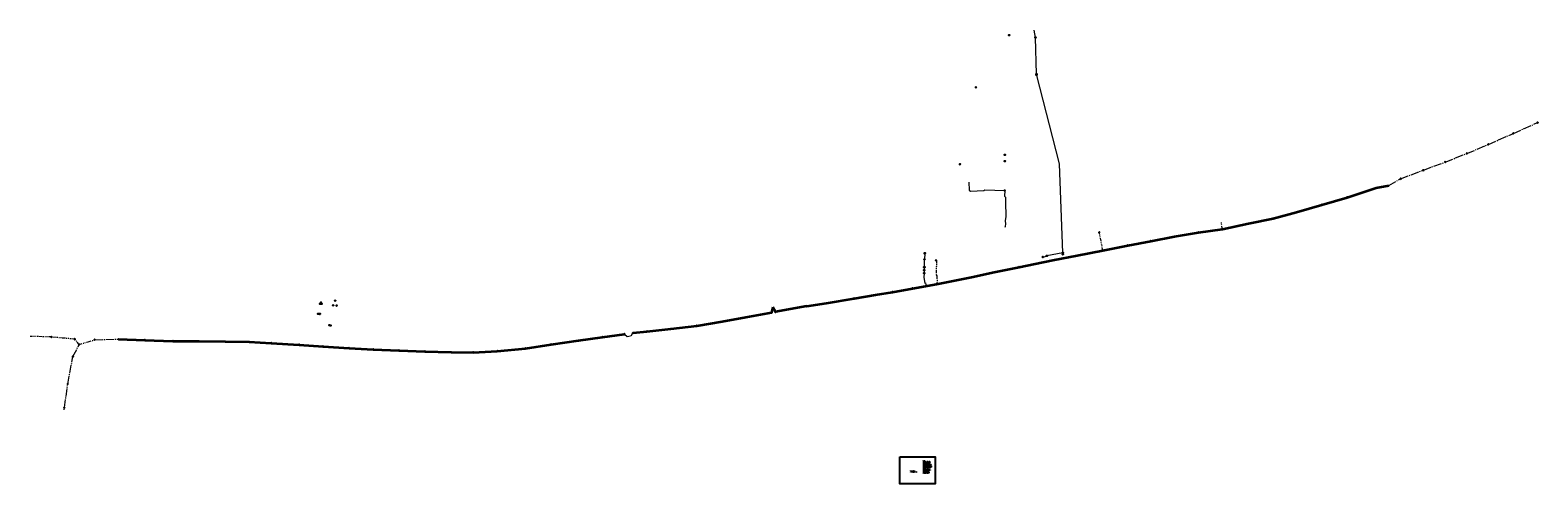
# Model space of a CAD drawing. Header units: metres. Extents: x 133179 to 136145, y 466255 to 467149.
import ezdxf
from ezdxf.lldxf.tags import DXFTag

# ---------------------------------------------------------------- set-up
doc = ezdxf.new("R2010")
doc.units = ezdxf.units.M
for name, pattern in [('DASHDOT', [1, 0.5, -0.25, 0, -0.25]), ('DASHED2', [0.375, 0.25, -0.125]), ('K&L 1', [2.25, 1, -0.25, 0.25, -0.25, 0.25, -0.25]), ('RI-GWA', [18.45, 6, -1.8, 1.75, -1.8, 1.75, -1.8, 1.75, -1.8]), ('RI-GWA_BETON', [22, 16, -2, 2, -2]), ('RI-GWA_PVC', [18.45, 6, -1.8, 1.75, -1.8, 1.75, -1.8, 1.75, -1.8]), ('RI-VWA_PE', [15, 7, -4, 0, -4])]:
    doc.linetypes.add(name, pattern=pattern)
for name, color, linetype, lineweight in [('B-OI-KL-DATA_KPN_0000546663_VECT_18O023520-G', 90, 'K&L glas', 18), ('B-OI-KL-DATA_STEDIN_0000584971_VECT_18O023520-G', 90, 'DASHDOT', 18), ('B-OI-KL-DATA_ZIGGO BV_0000546674_VECT_18O023520-G', 90, 'DASHED2', 18), ('B-OI-KL-ET_LS_CJIB_0000743290_VECT_18O023520-G', 190, 'K&L elec ls', 18), ('B-OI-KL-ET_LS_LIANDER_0000574962_VECT_18O023520-G', 10, 'K&L elec ls', 18), ('B-OI-KL-ET_LS_STEDIN_0000584971_VECT_18O023520-G', 210, 'K&L elec ls', 18), ('B-OI-KL-ET_LS_WIJDEMEREN_0000581979_VECT_18O023520-G', 110, 'K&L elec ls', 18), ('B-OI-KL-ET_MS_STEDIN_0000584971_VECT_18O023520-G', 130, 'K&L elec ms', 18), ('B-OI-KL-GAS_HD_LIANDER_0000574962_VECT_18O023520-G', 30, 'K&L gashd', 18), ('B-OI-KL-GAS_LD_LIANDER_0000574962_VECT_18O023520-G', 50, 'K&L gasld', 18), ('B-OI-KL-OVERIG_CJIB_0000743290_VECT_18O023520-G', 8, 'Continuous', 18), ('B-OI-KL-OVERIG_WATERNET_0000546698_VECT_18O023520-G', 8, 'K&L glas', 18), ('B-OI-KL-OVERIG_WIJDEMEREN_0000581979_VECT_18O023520-G', 8, 'DASHDOT', 18), ('B-OI-KL-WATER_VITENS_0000552354_VECT_18O023520-G', 170, 'K&L water', 18), ('B-OI-RI-DRUK_WIJDEMEREN_0000581979_VECT_18O023520-G', 210, 'K&L Drukriool', 18), ('B-OI-RI-VRIJVERVAL_WIJDEMEREN_0000581979_VECT_18O023520-G', 210, 'K&L 1', 18), ('B-WE-RI-GWA_BOB-T18', 10, 'Continuous', 18), ('B-WE-RI-GWA_RIOOLPUT-T18', 10, 'Continuous', 18), ('B-WE-RI-GWA_RIOOLPUT_INSPECTIEPUT_BETON-S', 30, 'Continuous', 25), ('B-WE-RI-GWA_TRANSPORTLEIDING-G', 30, 'RI-GWA', 18), ('B-WE-RI-GWA_TRANSPORTLEIDING-T18', 10, 'Continuous', 18), ('B-WE-RI-GWA_TRANSPORTLEIDING_BETON-G', 30, 'RI-GWA_BETON', 18), ('B-WE-RI-GWA_TRANSPORTLEIDING_PVC-G', 30, 'RI-GWA_PVC', 18), ('B-WE-RI-PERSLEIDING-G', 210, 'RI-PERS', 18), ('B-WE-RI-PERSLEIDING-T18', 10, 'Continuous', 18), ('B-WE-RI-PERSLEIDING_RIOOLPUT_POMPPUT-S', 210, 'Continuous', 25), ('V-WE-RI-GWA_BOB-T18', 10, 'Continuous', 18), ('V-WE-RI-GWA_RIOOLPUT_INSPECTIEPUT_BETON-S', 30, 'Continuous', 25), ('V-WE-RI-GWA_TRANSPORTLEIDING-G', 30, 'RI-GWA-V', 35), ('V-WE-RI-GWA_TRANSPORTLEIDING-T18', 10, 'Continuous', 18), ('V-WE-RI-GWA_TRANSPORTLEIDING_BETON-G', 30, 'RI-GWA_BETON-V', 35)]:
    doc.layers.add(name, color=color, linetype=linetype, lineweight=lineweight)
doc.layers.add('B-WE-RI-VWA_TRANSPORTLEIDING_PE-G', color=20, linetype='RI-VWA_PE', lineweight=18, true_color=0xff3f00)
doc.layers.add('MTD-xx-hulp', color=6, linetype='Continuous', plot=False)
for name, color, linetype in [('MTD-xx-tekst 2.5 mm', 7, 'Continuous'), ('MTD-xx-tekst 3.5 mm', 2, 'Continuous'), ('NOD_aansluitpunt_w', 7, 'Continuous'), ('NOD_onbekend', 7, 'Continuous')]:
    doc.layers.add(name, color=color, linetype=linetype)
doc.layers.add('X-XX-AL-HULPLIJN-G', color=30, linetype='Continuous', lineweight=18, plot=False)
doc.styles.add('NLCS-ISO-M200-T18', font='NLCS-ISO.ttf', dxfattribs={"height": 0.36})
doc.styles.get("Standard").update_dxf_attribs({"font": 'romand.shx'})
doc.linetypes.add('K&L Drukriool', pattern='A,1,-0.125,[2,MTD.shx,S=0.125,R=0,X=-0.09375,Y=0.125],-0.125,[2,MTD.shx,S=0.125,R=180,X=0.09375,Y=-0.125],-0.125', length=1.375)
doc.linetypes.add('K&L elec ls', pattern='A,1,-0.2,[4,MTD.shx,S=0.1,R=0,X=-0.15,Y=-0.2],-0.2,1,-0.4,["ls",Standard,S=0.25,R=0,X=-0.23,Y=-0.09],-0.2,0', length=3)
doc.linetypes.add('K&L elec ms', pattern='A,1,-0.2,[4,MTD.shx,S=0.1,R=0,X=-0.15,Y=-0.2],-0.2,1,-0.3,["ms",Standard,S=0.25,R=0,X=-0.23,Y=-0.09],-0.4,0', length=3.1)
doc.linetypes.add('K&L gashd', pattern='A,1,-0.3,["gas",Standard,S=0.25,R=0,X=-0.23,Y=-0.09],-0.5,1,-0.3,["hd",Standard,S=0.25,R=0,X=-0.23,Y=-0.09],-0.3,0', length=3.4)
doc.linetypes.add('K&L gasld', pattern='A,1,-0.3,["gas",Standard,S=0.25,R=0,X=-0.23,Y=-0.09],-0.5,1,-0.4,["ld",Standard,S=0.25,R=0,X=-0.23,Y=-0.09],-0.2,0', length=3.4)
doc.linetypes.add('K&L glas', pattern='A,1,-0.25,[5,MTD.shx,S=0.25,R=0,X=-0.125,Y=-0.1],-0.125,[5,MTD.shx,S=0.25,R=0,X=-0.25,Y=0.1],-0.125', length=1.5)
doc.linetypes.add('K&L water', pattern='A,1.5,-0.25,[7,MTD.shx,S=0.075,R=0,X=-0.125,Y=-0.1],-0.25,[7,MTD.shx,S=0.075,R=0,X=-0.25,Y=0.1],-0.25', length=2.25)
doc.linetypes.add('RI-GWA-V', pattern='A,3,[24,NLCS.SHX,S=1,R=0,X=0,Y=0],3,-3', length=9)
doc.linetypes.add('RI-GWA_BETON-V', pattern='A,7.5,[24,NLCS.SHX,S=1,R=0,X=0,Y=0],7.5,-2,2,-2', length=21)
tags = doc.linetypes.add('RI-PERS', pattern='A,7,-2,["P",Standard,S=1.8,R=0,X=-0.5,Y=-0.9],-2,7,-2,[102,NLCS.SHX,S=1,R=180,X=0,Y=0],-2', length=22).pattern_tags.tags
tags[6] = DXFTag(74, 10)

# ---------------------------------------------------------------- blocks, each defined once
blk = doc.blocks.new('V-SRI-PUT_GWA-SO')
blk.add_hatch(color=256).paths.add_polyline_path([(1, 1, 0.664858), (-2, 0), (-2, 0, 0.196534), (-1, -1)])
at = {"ltscale": 0.1, "flags": 128}
for points in [[(-3, 3), (3, -3)], [(3, 3), (-3, -3)]]:
    blk.add_lwpolyline(points, dxfattribs=at)
at = {"flags": 128}
blk.add_lwpolyline([(-2, 2), (2, 2), (2, -2), (-2, -2)], close=True, dxfattribs=at)
at = {"lineweight": -3, "flags": 128}
blk.add_lwpolyline([(2, -2), (2, 2), (-2, 2), (-2, -2)], close=True, dxfattribs=at)
at = {"lineweight": -3}
blk.add_circle((0, 0), 2, dxfattribs=at)
blk = doc.blocks.new('B-SRI-PUT_GWA-SO')
blk.add_line((-1, -1), (1, 1))
at = {"lineweight": -3, "flags": 128}
blk.add_lwpolyline([(2, -2), (2, 2), (-2, 2), (-2, -2)], close=True, dxfattribs=at)
at = {"lineweight": -3}
blk.add_circle((0, 0), 2, dxfattribs=at)
blk = doc.blocks.new('B-SRI-PUT_POMPPUT-SO')
at = {"lineweight": -3, "flags": 128}
blk.add_lwpolyline([(-2, -2), (2, -2), (2, 2), (-2, 2)], close=True, dxfattribs=at)
at = {"ltscale": 0.1, "flags": 128}
blk.add_lwpolyline([(-2, -1), (0, 2), (2, -1)], close=True, dxfattribs=at)
at = {"lineweight": -3}
blk.add_circle((0, 0), 2, dxfattribs=at)

msp = doc.modelspace()

# ---------------------------------------------------------------- linework, layer by layer
at = {"layer": 'B-OI-KL-DATA_KPN_0000546663_VECT_18O023520-G'}
msp.add_lwpolyline([(134935.1, 466286.8), (134940.1, 466286.8)], dxfattribs=at)
at = {"layer": 'B-OI-KL-DATA_STEDIN_0000584971_VECT_18O023520-G'}
msp.add_lwpolyline([(134935.1, 466285.3), (134940.1, 466285.3)], dxfattribs=at)
at = {"layer": 'B-OI-KL-DATA_ZIGGO BV_0000546674_VECT_18O023520-G', "ltscale": 2}
msp.add_lwpolyline([(134935.1, 466283.8), (134940.1, 466283.8)], dxfattribs=at)
at = {"layer": 'B-OI-KL-ET_LS_CJIB_0000743290_VECT_18O023520-G'}
msp.add_lwpolyline([(134935.1, 466294.3), (134940.1, 466294.3)], dxfattribs=at)
at = {"layer": 'B-OI-KL-ET_LS_LIANDER_0000574962_VECT_18O023520-G'}
msp.add_lwpolyline([(134935.1, 466292.8), (134940.1, 466292.8)], dxfattribs=at)
at = {"layer": 'B-OI-KL-ET_LS_STEDIN_0000584971_VECT_18O023520-G'}
msp.add_lwpolyline([(134935.1, 466291.3), (134940.1, 466291.3)], dxfattribs=at)
at = {"layer": 'B-OI-KL-ET_LS_WIJDEMEREN_0000581979_VECT_18O023520-G'}
msp.add_lwpolyline([(134935.1, 466289.8), (134940.1, 466289.8)], dxfattribs=at)
at = {"layer": 'B-OI-KL-ET_MS_STEDIN_0000584971_VECT_18O023520-G', "flags": 128}
msp.add_lwpolyline([(134935.1, 466288.3), (134940.1, 466288.3)], dxfattribs=at)
at = {"layer": 'B-OI-KL-GAS_HD_LIANDER_0000574962_VECT_18O023520-G', "flags": 128}
msp.add_lwpolyline([(134935.1, 466297.3), (134940.1, 466297.3)], dxfattribs=at)
at = {"layer": 'B-OI-KL-GAS_LD_LIANDER_0000574962_VECT_18O023520-G', "flags": 128}
msp.add_lwpolyline([(134935.1, 466298.8), (134940.1, 466298.8)], dxfattribs=at)
at = {"layer": 'B-OI-KL-OVERIG_CJIB_0000743290_VECT_18O023520-G'}
msp.add_lwpolyline([(134935.1, 466279.3), (134940.1, 466279.3)], dxfattribs=at)
at = {"layer": 'B-OI-KL-OVERIG_WATERNET_0000546698_VECT_18O023520-G'}
msp.add_lwpolyline([(134935.1, 466277.8), (134940.1, 466277.8)], dxfattribs=at)
at = {"layer": 'B-OI-KL-OVERIG_WIJDEMEREN_0000581979_VECT_18O023520-G'}
msp.add_lwpolyline([(134935.1, 466276.3), (134940.1, 466276.3)], dxfattribs=at)
at = {"layer": 'B-OI-KL-WATER_VITENS_0000552354_VECT_18O023520-G', "flags": 128}
msp.add_lwpolyline([(134935.1, 466295.8), (134940.1, 466295.8)], dxfattribs=at)
at = {"layer": 'B-OI-RI-DRUK_WIJDEMEREN_0000581979_VECT_18O023520-G', "flags": 128}
msp.add_lwpolyline([(134935.1, 466280.8), (134940.1, 466280.8)], dxfattribs=at)
at = {"layer": 'B-OI-RI-VRIJVERVAL_WIJDEMEREN_0000581979_VECT_18O023520-G', "flags": 128}
msp.add_lwpolyline([(134935.1, 466282.3), (134940.1, 466282.3)], dxfattribs=at)
at = {"layer": 'B-WE-RI-GWA_TRANSPORTLEIDING-G'}
for points in [[(133220.8, 466544.2), (133179, 466545.4)], [(133266.6, 466539.9), (133220.8, 466544.2)], [(133275.6, 466529.5), (133266.6, 466539.9)], [(133275.6, 466529.5), (133306.1, 466538.7)]]:
    msp.add_lwpolyline(points, dxfattribs=at)
at = {"layer": 'B-WE-RI-GWA_TRANSPORTLEIDING_BETON-G'}
for points in [[(136096.9, 466945.2), (136144.4, 466966.3)], [(136047.6, 466923.4), (136096.9, 466945.2)], [(135962.7, 466888.8), (136005.4, 466905.5)], [(136005.4, 466905.5), (136047.6, 466923.4)], [(135875, 466855.9), (135919.8, 466872.8)], [(135919.8, 466872.8), (135962.7, 466888.8)], [(135851.6, 466842.8), (135875, 466855.9)], [(133263, 466505.7), (133275.6, 466529.5)], [(133306.1, 466538.7), (133353.1, 466539.8)], [(133253.1, 466451.6), (133263, 466505.7)], [(133246.5, 466405.1), (133253.1, 466451.6)], [(133245.8, 466400.5), (133246.5, 466405.1)]]:
    msp.add_lwpolyline(points, dxfattribs=at)
at = {"layer": 'B-WE-RI-GWA_TRANSPORTLEIDING_PVC-G'}
for points in [[(135289.2, 466714.8), (135282.2, 466750)], [(135524.4, 466756.5), (135522.2, 466770.6)], [(134961, 466695.3), (134962, 466695.1), (134961.1, 466666.6), (134962.5, 466664.4), (134963.5, 466648.9)], [(135179, 466703.9), (135172.4, 466700.7), (135171.3, 466701.2), (135171.2, 466701.8)], [(134939, 466650.4), (134940.4, 466650.7), (134940.5, 466650.5), (134941.9, 466644.7)]]:
    msp.add_lwpolyline(points, dxfattribs=at)
at = {"layer": 'B-WE-RI-PERSLEIDING-G', "flags": 128}
for points in [[(135210.5, 466710.1), (135204.2, 466885.2), (135158.5, 467061.8), (135156.9, 467134.2), (135154.3, 467148.5)], [(135025.8, 466849.3), (135026.2, 466833.2), (135028.6, 466831.4), (135055.3, 466832.8), (135057, 466834), (135096.1, 466832.8)], [(135096.1, 466832.8), (135095.6, 466821.5), (135097.5, 466819.3), (135097.9, 466803.8), (135098.4, 466787.5), (135098.4, 466781.6), (135096.8, 466772.8), (135097.4, 466767.3), (135097, 466761.5), (135096.1, 466759.6)], [(134938.8, 466708.5), (134938.1, 466697.2), (134938, 466695.5), (134937.7, 466681.7), (134937.5, 466675.7), (134937.4, 466670.1), (134937.1, 466661.5), (134939, 466650.4)], [(135210.5, 466710.1), (135179, 466703.9)], [(135210.6, 466707), (135210.5, 466710.1)]]:
    msp.add_lwpolyline(points, dxfattribs=at)
at = {"layer": 'B-WE-RI-VWA_TRANSPORTLEIDING_PE-G'}
msp.add_lwpolyline([(134348, 466549.9), (134348.5, 466550), (134353.2, 466545.4), (134361.2, 466546.3), (134364.5, 466552.2), (134365.1, 466552.3)], dxfattribs=at)
at = {"layer": 'MTD-xx-hulp'}
msp.add_lwpolyline([(134890.1, 466308), (134959.6, 466308), (134959.6, 466254.9), (134890.1, 466254.9)], close=True, dxfattribs=at)
at = {"layer": 'NOD_aansluitpunt_w', "color": 1}
for centre in [(135096.4, 466902.8), (135008.1, 466884.3), (135096.6, 466890.6), (134938.6, 466697.2), (134937.8, 466670.1), (134938.1, 466675.7), (134938.2, 466681.7), (133749.5, 466609.7), (133751.1, 466612.1), (133778.9, 466615.7), (133781.9, 466606), (133745.7, 466589.9), (133767.6, 466567.5)]:
    msp.add_circle(centre, 0.8, dxfattribs=at)
at = {"layer": 'NOD_aansluitpunt_w', "color": 3}
for centre in [(135096.4, 466902.8), (135008.1, 466884.3), (135096.6, 466890.6), (134938.6, 466697.2), (134937.8, 466670.1), (134938.1, 466675.7), (134938.2, 466681.7), (133749.5, 466609.7), (133751.1, 466612.1), (133778.9, 466615.7), (133781.9, 466606), (133745.7, 466589.9), (133767.6, 466567.5)]:
    msp.add_circle(centre, 0.8, dxfattribs=at)
at = {"layer": 'NOD_onbekend', "color": 1}
for centre in [(135105.1, 467138.6), (135156.9, 467134.2), (135158.5, 467061.8), (135158.5, 467060.5), (135039.6, 467035.8), (135096.1, 466832.8), (134938.1, 466697.2), (134939.1, 466709.1), (135171.2, 466701.8), (135179, 466703.9), (135210.5, 466710.1), (135210.6, 466707), (134937.4, 466670.1), (134937.5, 466675.7), (134937.7, 466681.7), (133751.9, 466609.4), (133775.1, 466606.5), (133748.9, 466589.6), (133769.6, 466567)]:
    msp.add_circle(centre, 0.8, dxfattribs=at)
at = {"layer": 'NOD_onbekend', "color": 3}
for centre in [(135105.1, 467138.6), (135156.9, 467134.2), (135158.5, 467061.8), (135158.5, 467060.5), (135039.6, 467035.8), (135096.1, 466832.8), (134938.1, 466697.2), (134939.1, 466709.1), (135179, 466703.9), (135210.5, 466710.1), (135210.6, 466707), (134937.4, 466670.1), (134937.5, 466675.7), (134937.7, 466681.7), (133751.9, 466609.4), (133775.1, 466606.5), (133748.9, 466589.6), (133769.6, 466567)]:
    msp.add_circle(centre, 0.8, dxfattribs=at)
at = {"layer": 'V-WE-RI-GWA_TRANSPORTLEIDING-G'}
for points in [[(134640.3, 466602.8), (134637.3, 466592.3)], [(134645.2, 466593.5), (134640.3, 466602.8)], [(134706.7, 466604.6), (134645.2, 466593.5)], [(134706.7, 466604.6), (134745.4, 466610.6)], [(134745.4, 466610.6), (134799.7, 466620)], [(134799.7, 466620), (134841.9, 466627.2)], [(134490.2, 466566.3), (134540.2, 466574.7)], [(134540.2, 466574.7), (134586.8, 466583.2)], [(134586.8, 466583.2), (134637.3, 466592.3)], [(134258, 466537.1), (134304.8, 466543.9)], [(134304.8, 466543.9), (134348, 466549.9)], [(134365.1, 466552.3), (134392.3, 466555.3)], [(134392.3, 466555.3), (134439.2, 466560.1)], [(134439.2, 466560.1), (134490.2, 466566.3)], [(133353.1, 466539.8), (133404.5, 466538.2)], [(133404.5, 466538.2), (133459.8, 466536.2)], [(133459.8, 466536.2), (133511, 466535.7)], [(133511, 466535.7), (133562.8, 466535)], [(133562.8, 466535), (133610, 466534.5)], [(133610, 466534.5), (133653.2, 466532.3)], [(133653.2, 466532.3), (133708.2, 466528.8)], [(133708.2, 466528.8), (133755.2, 466525.5)], [(133755.2, 466525.5), (133806.3, 466522.3)], [(133806.3, 466522.3), (133853.9, 466519.8)], [(133853.9, 466519.8), (133904.8, 466517.6)], [(133904.8, 466517.6), (133955.6, 466515.7)], [(133955.6, 466515.7), (134007.5, 466514.1)], [(134007.5, 466514.1), (134050.5, 466513.8)], [(134050.5, 466513.8), (134097.9, 466516.4)], [(134097.9, 466516.4), (134153.4, 466521.6)], [(134153.4, 466521.6), (134203.6, 466529.7)], [(134203.6, 466529.7), (134258, 466537.1)]]:
    msp.add_lwpolyline(points, dxfattribs=at)
at = {"layer": 'V-WE-RI-GWA_TRANSPORTLEIDING_BETON-G'}
for points in [[(135826.7, 466837.7), (135851.6, 466842.8)], [(135720.1, 466804.5), (135769.9, 466819.2)], [(135769.9, 466819.2), (135826.7, 466837.7)], [(135624.3, 466777.5), (135670.4, 466789.8)], [(135670.4, 466789.8), (135720.1, 466804.5)], [(135430, 466742), (135477.3, 466750.1)], [(135477.3, 466750.1), (135524.4, 466756.5)], [(135524.4, 466756.5), (135575.4, 466767.6)], [(135575.4, 466767.6), (135624.3, 466777.5)], [(135289.2, 466714.8), (135338.2, 466724.4)], [(135338.2, 466724.4), (135383.3, 466733.2)], [(135383.3, 466733.2), (135430, 466742)], [(135155.9, 466688.1), (135191.1, 466695.2)], [(135191.1, 466695.2), (135238.4, 466704.5)], [(135238.4, 466704.5), (135289.2, 466714.8)], [(134962, 466648.3), (135030.5, 466662)], [(135030.5, 466662), (135075.6, 466671.6)], [(135075.6, 466671.6), (135124.4, 466681.8)], [(135124.4, 466681.8), (135155.9, 466688.1)], [(134841.9, 466627.2), (134875.5, 466632.7)], [(134875.5, 466632.7), (134914.8, 466639.8)], [(134914.8, 466639.8), (134962, 466648.3)]]:
    msp.add_lwpolyline(points, dxfattribs=at)
at = {"layer": 'X-XX-AL-HULPLIJN-G'}
msp.add_lwpolyline([(135875, 466855.9), (135875.9, 466853.5)], dxfattribs=at)

# ---------------------------------------------------------------- block references
at = {"layer": 'B-WE-RI-GWA_RIOOLPUT_INSPECTIEPUT_BETON-S'}
for p, xscale, yscale, zscale, rotation in [((136144.4, 466966.3), 0.2, 0.2, 0.2, 23.95438082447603), ((136096.9, 466945.2), 0.2, 0.2, 0.2, 24.08339290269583), ((136005.4, 466905.5), 0.2, 0.2, 0.2, 22.94719552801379), ((136047.6, 466923.4), 0.2, 0.2, 0.2, 23.95590208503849), ((135919.8, 466872.8), 0.2, 0.2, 0.2, 20.69046299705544), ((135962.7, 466888.8), 0.2, 0.2, 0.2, 21.40317117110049), ((135875, 466855.9), 0.2, 0.2, 0.2, 20.67607242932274), ((135282.2, 466750), 0.2, 0.2, 0.2, 11.22521292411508), ((134961, 466695.3), 0.2, 0.2, 0.2, 352.0126214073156), ((135171.2, 466701.8), 0.2, 0.2, 0.2, 13.70696100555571), ((133220.8, 466544.2), 0.2, 0.2, 0.2, 354.3865022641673), ((134348, 466549.9), 0.2, 0.2, 0.2, 9.936389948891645), ((134365.1, 466552.3), 0.2, 0.2, 0.2, 6.368673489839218), ((133266.6, 466539.9), 0.2, 0.2, 0.2, 354.6650822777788), ((133275.6, 466529.5), 0.2000000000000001, 0.2000000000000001, 0.2000000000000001, 36.96712401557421), ((133306.1, 466538.7), 0.2, 0.2, 0.2, 1.039917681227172), ((133353.1, 466539.8), 0.2, 0.2, 0.2, 358.2951524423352), ((133263, 466505.7), 0.2, 0.2, 0.2, 62.09952730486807), ((133253.1, 466451.6), 0.2, 0.2, 0.2, 79.6696159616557), ((133246.5, 466405.1), 0.2, 0.2, 0.2, 81.84329841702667)]:
    msp.add_blockref('B-SRI-PUT_GWA-SO', p, dxfattribs=dict(at, xscale=xscale, yscale=yscale, zscale=zscale, rotation=rotation))
at = {"layer": 'B-WE-RI-PERSLEIDING_RIOOLPUT_POMPPUT-S', "xscale": 0.2, "yscale": 0.2, "zscale": 0.2}
for p, rotation in [((134938.1, 466697.2), 191.6325421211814), ((134938.8, 466708.5), 176.7051590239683), ((134937.4, 466670.1), 178.6097464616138), ((134937.5, 466675.7), 178.5316912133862), ((134937.7, 466681.7), 178.5298846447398)]:
    msp.add_blockref('B-SRI-PUT_POMPPUT-SO', p, dxfattribs=dict(at, rotation=rotation))
at = {"layer": 'V-WE-RI-GWA_RIOOLPUT_INSPECTIEPUT_BETON-S', "xscale": 0.2, "yscale": 0.2, "zscale": 0.2}
for p, rotation in [((135826.7, 466837.7), 11.65375782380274), ((135769.9, 466819.2), 17.87870857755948), ((135670.4, 466789.8), 16.42928785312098), ((135720.1, 466804.5), 18.44088570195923), ((135477.3, 466750.1), 9.647456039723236), ((135524.4, 466756.5), 12.23162840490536), ((135575.4, 466767.6), 11.80903767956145), ((135624.3, 466777.5), 14.95113695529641), ((135338.2, 466724.4), 11.07753216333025), ((135383.3, 466733.2), 10.56511313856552), ((135430, 466742), 9.647456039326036), ((135191.1, 466695.2), 11.01445279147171), ((135238.4, 466704.5), 11.42195348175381), ((135289.2, 466714.8), 11.16470334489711), ((135030.5, 466662), 12.11377606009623), ((135075.6, 466671.6), 12.06885180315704), ((135124.4, 466681.8), 11.78220099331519), ((135155.9, 466688.1), 11.68341908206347), ((134875.5, 466632.7), 10.21960212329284), ((134914.8, 466639.8), 10.37813015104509), ((134962, 466648.3), 11.27197504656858), ((134706.7, 466604.6), 8.390340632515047), ((134745.4, 466610.6), 9.83079027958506), ((134799.7, 466620), 9.573462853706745), ((134841.9, 466627.2), 9.071581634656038), ((134540.2, 466574.7), 10.26016393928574), ((134637.3, 466592.3), 10.28396484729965), ((134645.2, 466593.5), 10.2763282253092), ((134304.8, 466543.9), 7.920739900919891), ((134392.3, 466555.3), 6.094871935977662), ((134439.2, 466560.1), 5.788183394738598), ((134490.2, 466566.3), 9.50877195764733), ((133404.5, 466538.2), 357.8622238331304), ((133511, 466535.7), 359.1298802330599), ((133562.8, 466535), 359.3538793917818), ((133610, 466534.5), 357.1110032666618), ((133653.2, 466532.3), 356.3297799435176), ((133708.2, 466528.8), 355.9639035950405), ((133755.2, 466525.5), 356.4005234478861), ((133806.3, 466522.3), 357.0649122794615), ((133853.9, 466519.8), 357.504831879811), ((133904.8, 466517.6), 357.781557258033), ((133955.6, 466515.7), 358.3090171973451), ((134007.5, 466514.1), 359.6262619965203), ((134050.5, 466513.8), 3.1340789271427), ((134097.9, 466516.4), 5.339322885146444), ((134153.4, 466521.6), 8.78794225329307), ((134203.6, 466529.7), 7.745115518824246), ((134258, 466537.1), 8.244913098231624)]:
    msp.add_blockref('V-SRI-PUT_GWA-SO', p, dxfattribs=dict(at, rotation=rotation))
msp.add_blockref('V-SRI-PUT_GWA-SO', (133459.8, 466536.2), dxfattribs=at)

# ---------------------------------------------------------------- texts
at = {"layer": 'B-WE-RI-GWA_BOB-T18', "style": 'NLCS-ISO-M200-T18'}
for s, rotation, p in [('-1.57', 23.94, (136138.9, 466961.9)), ('-1.53', 23.96, (136091.4, 466940.8)), ('-1.53', 23.94, (136099.4, 466944.4)), ('-1.45', 21.4, (136004, 466904.2)), ('-1.45', 22.95, (136006.2, 466905.1)), ('-1.49', 22.95, (136042.1, 466919.1)), ('-1.49', 23.96, (136050.2, 466922.5)), ('-1.39', 20.68, (135918.1, 466871.5)), ('-1.39', 20.35, (135920.9, 466872.5)), ('-1.42', 20.35, (135961, 466887.4)), ('-1.42', 21.4, (135963.8, 466888.4)), ('-1.35', 29.27, (135853.6, 466843.4)), ('-1.36', 29.27, (135873.5, 466854.4)), ('-1.36', 20.68, (135876, 466855.7)), ('-2.25', 62.1, (133275.3, 466527.3)), ('-2.28', 16.71, (133276.4, 466529.1)), ('-2.32', 16.71, (133304.5, 466537.4)), ('-2.32', 1.33, (133306.8, 466537.9)), ('-2.35', 1.33, (133351.3, 466539)), ('-2.21', 79.67, (133263.3, 466503.5)), ('-2.21', 62.1, (133264, 466505.8)), ('-2.17', 79.67, (133254, 466452.3)), ('-2.17', 81.84, (133253.5, 466449.1)), ('-2.25', 81.66, (133246.9, 466402.9)), ('-2.25', 81.84, (133247.3, 466406))]:
    msp.add_text(s, height=0.36, rotation=rotation, dxfattribs=at).set_placement(p)
at = {"layer": 'B-WE-RI-GWA_RIOOLPUT-T18', "style": 'NLCS-ISO-M200-T18'}
for s, p in [('2161', (135874.7, 466857.2)), ('-0.03', (135874.7, 466856.7)), ('2134', (134644.2, 466591.8)), ('-0.24', (134644.2, 466591.4))]:
    msp.add_text(s, height=0.36, dxfattribs=at).set_placement(p)
at = {"layer": 'B-WE-RI-GWA_TRANSPORTLEIDING-T18', "style": 'NLCS-ISO-M200-T18'}
for s, rotation, p in [('bet-400', 23.96, (136068.6, 466933.6)), ('bet-400', 23.94, (136117, 466955.1)), ('bet-400', 22.95, (136022.9, 466913.8)), ('bet-400', 20.35, (135937.8, 466879.8)), ('bet-400', 21.4, (135980.7, 466896)), ('bet-400', 29.27, (135862.3, 466849.3)), ('bet-400', 20.68, (135896.5, 466864.3)), ('pvc-200', 279.1, (135523.9, 466762.2)), ('pvc-200', 281.23, (135288.1, 466721.6)), ('pvc-125', 26.18, (135174.2, 466701.9)), ('gescheiden', 291.23, (135211.9, 466705.4)), ('pvc-125', 88.02, (134960.6, 466677.3)), ('pvc-125', 273.63, (134963.6, 466660.3)), ('pvc-125', 283.32, (134941.1, 466649)), ('pvc-200', 358.26, (133199.5, 466545.1)), ('pvc-200', 354.67, (133243.2, 466542.4)), ('pvc-125', 327.41, (133769.1, 466566.3)), ('pvc-125', 89.99, (133773.3, 466543.1)), ('asb-300', 62.1, (133267.4, 466514.7)), ('pvc-200', 310.84, (133270.9, 466535.6)), ('asb-300', 16.71, (133287.1, 466533.3)), ('asb-300', 1.33, (133325.9, 466539.5)), ('pvc-125', 86.58, (133740.9, 466526)), ('pvc-125', 351.23, (133776.1, 466531.7)), ('pvc-125', 84.66, (133783.8, 466526.5)), ('asb-300', 79.67, (133256.6, 466475.2)), ('asb-300', 81.84, (133248.5, 466424.9))]:
    msp.add_text(s, height=0.36, rotation=rotation, dxfattribs=at).set_placement(p)
at = {"layer": 'B-WE-RI-PERSLEIDING-T18', "style": 'NLCS-ISO-M200-T18'}
for s, rotation, p in [('hpe-75', 271.68, (135026.7, 466844.4)), ('hpe-75', 2.95, (135038.8, 466832.7)), ('hpe-75', 358.19, (135073.5, 466834.3)), ('hpe-75', 87.21, (135094.9, 466824)), ('hpe-75', 271.54, (135098.4, 466814.7)), ('hpe-75', 90, (135097.6, 466781.5)), ('hpe-75', 271.46, (135098.9, 466798.8)), ('hpe-75', 85.92, (135096.2, 466761.3)), ('hpe-75', 80.25, (135096.3, 466774.3)), ('hpe-75', 275.7, (135097.6, 466773.2)), ('hpe-75', 86.71, (134937.5, 466699.8)), ('pe8-63', 11.09, (135191.5, 466707.2)), ('pe8-63', 272, (135211.2, 466711.7)), ('hpe-75', 88.56, (134936.4, 466662.7)), ('hpe-75', 88.61, (134936.6, 466669.8)), ('hpe-75', 88.53, (134936.7, 466675.6)), ('hpe-75', 88.55, (134937, 466685.5)), ('hpe-75', 279.46, (134938.3, 466659.1))]:
    msp.add_text(s, height=0.36, rotation=rotation, dxfattribs=at).set_placement(p)
at = {"layer": 'MTD-xx-hulp', "insert": (134910.1, 466278.2), "char_height": 0.25, "attachment_point": 7}
msp.add_mtext_dynamic_manual_height_columns('1^IBestaande laagnamen van de klicmelding overnemen.\\P\\P2^ILagen kleur geven en alle lijnen bij layer maken.\\P\\P3^IElke laag een linetype geven.\\P\\P4^IBij meerdere leveranciers verschillende kleuren en/of linetypes gebruiken. ', width=18.908, gutter_width=12.5, heights=[0], dxfattribs=at)
at = {"layer": 'MTD-xx-tekst 2.5 mm', "char_height": 0.5, "attachment_point": 4}
for s, insert in [('gas lage druk (Liander)', (134941.2, 466298.8)), ('gas hoge druk (Liander)', (134941.2, 466297.3)), ('water (Vitens)', (134941.2, 466295.8)), ('electra laagspanning (CJIB)', (134941.2, 466294.3)), ('electra laagspanning (Liander)', (134941.2, 466292.8)), ('electra laagspanning (Stedin)', (134941.2, 466291.3)), ('electra laagspanning (Gemeente)', (134941.2, 466289.8)), ('electra middenspanning (Stedin)', (134941.2, 466288.3)), ('datatransport (KPN)', (134941.2, 466286.8)), ('datatransport (Stedin)', (134941.2, 466285.3)), ('datatransport (Ziggo)', (134941.2, 466283.8)), ('riool vrijverval (Gemeente)', (134941.2, 466282.3)), ('drukriool (Gemeente)', (134941.2, 466280.8)), ('overige (CJIB)', (134941.2, 466279.3)), ('overige (Waternet)', (134941.2, 466277.8)), ('overige (Gemeente)', (134941.2, 466276.3))]:
    msp.add_mtext(s, dxfattribs=dict(at, insert=insert))
at = {"layer": 'MTD-xx-tekst 3.5 mm', "insert": (134935.1, 466300.8), "char_height": 0.7, "attachment_point": 1}
msp.add_mtext_dynamic_manual_height_columns('Legenda', width=3.728, gutter_width=12.5, heights=[0], dxfattribs=at)
at = {"layer": 'V-WE-RI-GWA_BOB-T18', "style": 'NLCS-ISO-M200-T18'}
for s, rotation, p in [('-2.46', 11.65, (135845.3, 466839.7)), ('-2.41', 16.43, (135763.9, 466815.5)), ('-2.41', 18.04, (135772.4, 466818.1)), ('-2.44', 18.04, (135820.8, 466833.9)), ('-2.44', 11.65, (135829, 466836.3)), ('-2.33', 14.95, (135664.3, 466786.3)), ('-2.33', 16.43, (135672.8, 466788.7)), ('-2.36', 16.43, (135714.1, 466800.8)), ('-2.36', 16.43, (135722.5, 466803.3)), ('-2.25', 7.82, (135517.9, 466753.8)), ('-2.25', 12.23, (135526.7, 466755.2)), ('-2.29', 12.23, (135569.2, 466764.4)), ('-2.29', 11.5, (135577.8, 466766.2)), ('-2.31', 11.5, (135618, 466774.4)), ('-2.31', 14.95, (135626.7, 466776.3)), ('-2.14', 11.11, (135331.9, 466721.3)), ('-2.14', 11.08, (135340.5, 466723)), ('-2.16', 11.08, (135377, 466730.2)), ('-2.16', 10.69, (135385.6, 466731.8)), ('-2.20', 10.69, (135423.7, 466739)), ('-2.20', 9.65, (135432.3, 466740.6)), ('-2.23', 9.65, (135470.9, 466747.2)), ('-2.23', 7.82, (135479.5, 466748.5)), ('-2.07', 11.39, (135184.8, 466692.1)), ('-2.07', 11.13, (135193.4, 466693.8)), ('-2.09', 11.13, (135232.1, 466701.4)), ('-2.09', 11.42, (135240.7, 466703.1)), ('-2.11', 11.42, (135282.9, 466711.6)), ('-2.11', 11.11, (135291.5, 466713.4)), ('-2.00', 12.07, (135032.9, 466660.7)), ('-2.01', 12.07, (135069.3, 466668.4)), ('-2.01', 11.78, (135077.9, 466670.3)), ('-2.03', 11.78, (135118.1, 466678.7)), ('-2.03', 11.29, (135126.7, 466680.4)), ('-2.05', 11.29, (135149.5, 466685)), ('-2.05', 11.39, (135158.2, 466686.7)), ('-1.88', 10.22, (134877.8, 466631.3)), ('-1.92', 10.22, (134908.5, 466636.8)), ('-1.92', 10.28, (134917.1, 466638.4)), ('-1.95', 10.28, (134955.7, 466645.4)), ('-1.95', 11.27, (134964.3, 466647)), ('-2.00', 11.27, (135024.2, 466658.9)), ('-1.74', 10.28, (134700.3, 466601.6)), ('-1.74', 8.72, (134708.9, 466603.2)), ('-1.76', 8.72, (134738.9, 466607.8)), ('-1.76', 9.83, (134747.7, 466609.1)), ('-1.79', 9.83, (134793.3, 466617)), ('-1.79', 9.67, (134802, 466618.5)), ('-1.80', 9.67, (134835.5, 466624.2)), ('-1.85', 9.34, (134844.1, 466625.7)), ('-1.88', 9.34, (134869.1, 466629.8)), ('-2.84', 9.51, (134533.8, 466571.8)), ('-2.84', 10.26, (134542.5, 466573.3)), ('-2.83', 10.26, (134580.4, 466580.2)), ('-2.83', 10.28, (134589.1, 466581.7)), ('-2.79', 10.28, (134630.9, 466589.3)), ('-2.79', 73.8, (134639.6, 466593.7)), ('-1.68', 297.56, (134639.6, 466600.1)), ('-2.87', 73.8, (134640.1, 466595.7)), ('-1.72', 297.56, (134640.4, 466598.7)), ('-1.72', 10.28, (134647.5, 466592)), ('-2.83', 8.24, (134298.4, 466541.2)), ('-2.83', 7.92, (134307.1, 466542.4)), ('-2.66', 7.92, (134341.5, 466547.2)), ('-2.79', 6.37, (134367.3, 466550.8)), ('-2.86', 6.37, (134385.7, 466552.8)), ('-2.86', 5.79, (134394.5, 466553.8)), ('-2.87', 5.79, (134432.6, 466557.6)), ('-2.77', 6.98, (134441.4, 466558.5)), ('-2.81', 6.98, (134483.7, 466563.7)), ('-2.81', 9.51, (134492.5, 466564.9)), ('-2.35', 358.3, (133353.6, 466539)), ('-2.30', 358.3, (133397.7, 466536.6)), ('-2.30', 357.86, (133406.5, 466536.3)), ('-2.39', 357.86, (133453, 466534.6)), ('-2.39', 359.51, (133461.8, 466534.3)), ('-2.32', 359.51, (133504.2, 466534)), ('-2.32', 359.2, (133513, 466533.9)), ('-2.44', 359.2, (133556, 466533.3)), ('-2.44', 359.36, (133564.8, 466533.2)), ('-2.45', 359.36, (133603.2, 466532.8)), ('-2.45', 357.18, (133611.9, 466532.6)), ('-2.40', 357.18, (133646.3, 466530.9)), ('-2.40', 356.33, (133655, 466530.4)), ('-2.51', 356.33, (133701.3, 466527.5)), ('-2.51', 355.96, (133710.1, 466526.9)), ('-2.58', 355.96, (133748.2, 466524.2)), ('-2.58', 356.4, (133757, 466523.6)), ('-2.44', 356.4, (133799.4, 466520.9)), ('-2.44', 357.06, (133808.2, 466520.4)), ('-2.54', 357.06, (133847, 466518.4)), ('-2.54', 357.5, (133855.8, 466518)), ('-2.64', 357.5, (133897.9, 466516.1)), ('-2.64', 357.78, (133906.7, 466515.8)), ('-2.60', 357.78, (133948.7, 466514.1)), ('-2.60', 358.31, (133957.6, 466513.8)), ('-2.60', 358.31, (134000.6, 466512.5)), ('-2.60', 359.63, (134009.5, 466512.3)), ('-2.63', 359.63, (134043.7, 466512.1)), ('-2.63', 3.13, (134052.6, 466512.2)), ('-2.82', 3.13, (134091.2, 466514.3)), ('-2.82', 5.34, (134100.1, 466514.8)), ('-2.84', 5.34, (134146.8, 466519.2)), ('-2.84', 9.16, (134155.7, 466520.2)), ('-2.78', 9.16, (134197.2, 466526.9)), ('-2.78', 7.75, (134205.8, 466528.2)), ('-2.77', 7.75, (134251.5, 466534.4)), ('-2.77', 8.24, (134260.3, 466535.6))]:
    msp.add_text(s, height=0.36, rotation=rotation, dxfattribs=at).set_placement(p)
at = {"layer": 'V-WE-RI-GWA_TRANSPORTLEIDING-T18', "style": 'NLCS-ISO-M200-T18'}
for s, rotation, p in [('bet-400', 11.65, (135835.4, 466840.3)), ('bet-400', 16.43, (135741.3, 466811.6)), ('bet-400', 18.04, (135794.6, 466828)), ('bet-400', 14.95, (135643.6, 466783.5)), ('bet-400', 16.43, (135691.5, 466796.9)), ('bet-400', 7.82, (135497.1, 466753.6)), ('bet-400', 12.23, (135546.2, 466762)), ('bet-400', 11.5, (135596.1, 466772.6)), ('bet-400', 11.11, (135309.9, 466719.6)), ('bet-400', 11.08, (135357, 466728.9)), ('bet-400', 10.69, (135403, 466737.7)), ('bet-400', 9.65, (135449.9, 466746.2)), ('bet-400', 11.39, (135169.8, 466691.7)), ('bet-400', 11.13, (135211, 466699.9)), ('bet-400', 11.42, (135260.1, 466709.7)), ('bet-400', 12.07, (135049.3, 466666.8)), ('bet-400', 11.78, (135096.3, 466676.7)), ('bet-400', 11.29, (135136.4, 466685)), ('bet-400', 9.34, (134855, 466630.1)), ('bet-400', 10.22, (134891.4, 466636.4)), ('bet-400', 10.28, (134934.7, 466644.2)), ('bet-400', 11.27, (134992.6, 466655.2)), ('asb-300', 297.56, (134641.7, 466601.7)), ('asb-300', 8.72, (134722.3, 466607.8)), ('asb-300', 9.83, (134768.8, 466615.4)), ('asb-300', 9.67, (134817, 466623.7)), ('asb-300', 9.51, (134511.5, 466570.7)), ('asb-300', 10.26, (134559.8, 466579)), ('asb-300', 10.28, (134608.3, 466587.9)), ('asb-300', 73.8, (134637, 466594.2)), ('bet-300', 10.28, (134672.2, 466599.2)), ('asb-300', 7.92, (134322.7, 466547.2)), ('pe-300', 315.56, (134349.2, 466550.5)), ('pe-300', 6.1, (134354, 466546.3)), ('pe-300', 61.12, (134360.7, 466546.9)), ('asb-300', 6.37, (134375, 466554.2)), ('asb-300', 5.79, (134412, 466558.1)), ('asb-300', 6.98, (134461, 466563.6)), ('asb-300', 358.3, (133375.2, 466539.9)), ('asb-300', 357.86, (133428.6, 466538.1)), ('asb-300', 359.51, (133481.8, 466536.8)), ('asb-300', 359.2, (133533.3, 466536.2)), ('asb-300', 359.36, (133582.8, 466535.6)), ('asb-300', 357.18, (133628, 466534.4)), ('asb-300', 356.33, (133677.1, 466531.6)), ('asb-300', 355.96, (133728.1, 466528.2)), ('asb-300', 356.4, (133777.1, 466524.9)), ('asb-300', 357.06, (133826.5, 466522)), ('asb-300', 357.5, (133875.7, 466519.7)), ('asb-300', 357.78, (133926.6, 466517.6)), ('asb-300', 358.31, (133977.9, 466515.8)), ('asb-300', 359.63, (134025.4, 466514.8)), ('asb-300', 3.13, (134070.5, 466515.8)), ('asb-300', 5.34, (134122, 466519.5)), ('asb-300', 9.16, (134174.8, 466525.9)), ('asb-300', 7.75, (134227.1, 466533.7)), ('asb-300', 8.24, (134277.7, 466540.7))]:
    msp.add_text(s, height=0.36, rotation=rotation, dxfattribs=at).set_placement(p)

doc.saveas('drawing.dxf')
